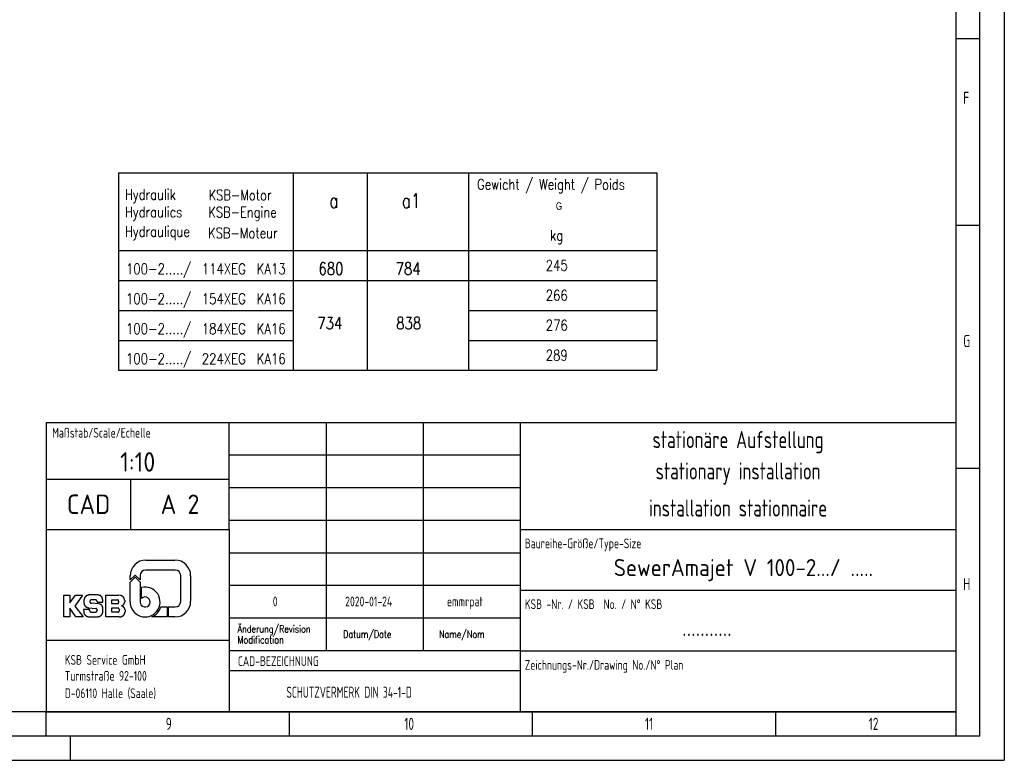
# Model space of a CAD drawing. Header units: millimetres. Extents: x 0 to 5940, y 0 to 4200.
# Tile 47 of 58: x 3915 to 5940, y 0 to 1523. Entities that reach past the tile are written whole.
import ezdxf
from ezdxf.enums import TextEntityAlignment as Align

# ---------------------------------------------------------------- set-up
doc = ezdxf.new("R2010")
doc.units = ezdxf.units.MM
doc.header["$LTSCALE"] = 50
doc.layers.get('0').update_dxf_attribs({"linetype": 'CONTINUOUS'})
for name, color, linetype in [('01-LINIE-025', 1, 'CONTINUOUS'), ('02-LINIE-035', 2, 'CONTINUOUS'), ('10-TEXT-025', 1, 'CONTINUOUS'), ('11-TEXT-035', 2, 'CONTINUOUS'), ('16-SCHRIFTFELDTXT-025', 1, 'CONTINUOUS'), ('KSB-BLATTRAND', 2, 'CONTINUOUS'), ('KSB-TEXT-025', 1, 'CONTINUOUS'), ('KSB-TEXT-035', 2, 'CONTINUOUS'), ('KSB-TEXT-050', 3, 'CONTINUOUS')]:
    doc.layers.add(name, color=color, linetype=linetype)
doc.layers.add('Level 4', color=7, linetype='CONTINUOUS', lineweight=0)
doc.styles.add('ACA_NORM', font='ROMANS.SHX')
doc.styles.add('ROMANS', font='romans', dxfattribs={"width": 0.8})
doc.styles.get("Standard").update_dxf_attribs({"font": 'ISOCP.SHX'})
doc.styles.add('Style-WORKING', font='WORKING.shx', dxfattribs={"width": 0.8})

# ---------------------------------------------------------------- blocks, each defined once
blk = doc.blocks.new('Rahmen_A2')
at = {"color": 1, "ltscale": 150}
for p, q in [((594, 420), (594, 0)), ((584, 410), (584, 5)), ((584, 10), (10, 10)), ((0, 0), (594, 0))]:
    blk.add_line(p, q, dxfattribs=at)
at = {"layer": 'KSB-BLATTRAND'}
for p, q in [((589, 5), (589, 415)), ((584, 148.5), (589, 148.5)), ((589, 110), (584, 110)), ((589, 60), (584, 60)), ((397, 5), (397, 10)), ((447, 5), (447, 10)), ((497, 5), (497, 10)), ((547, 5), (547, 10)), ((589, 5), (5, 5)), ((402, 0), (402, 5))]:
    blk.add_line(p, q, dxfattribs=at)
at = {"layer": 'KSB-BLATTRAND', "width": 0.75}
for s, p in [('F', (585.5625, 135)), ('G', (585.5625, 85)), ('H', (585.5625, 35)), ('9', (421.5625, 6.25)), ('10', (470.625, 6.25)), ('11', (520.125, 6.25)), ('12', (566.125, 6.25))]:
    blk.add_text(s, height=2.5, dxfattribs=at).set_placement(p)
blk = doc.blocks.new('A$Cf97495ae')
at = {"layer": 'KSB-TEXT-025'}
for p, q in [((168.9, 117), (228.6, 117)), ((146.8, 86.2), (136.5, 76)), ((136.5, 76), (136.5, 84.6)), ((136.5, 71.6), (146.8, 81.8)), ((157.1, 76), (146.8, 86.2)), ((146.8, 81.8), (157.1, 71.6)), ((157.1, 85.3), (157.1, 76)), ((229.3, 96.5), (168.3, 96.5)), ((240.5, 31.7), (240.5, 85.3)), ((261, 84.6), (261, 32.4)), ((136.5, 30.8), (136.5, 71.6)), ((157.1, 71.6), (157.1, 30.8)), ((160.2, 38.2), (160.2, 60.8)), ((0, 45), (12.2, 45)), ((0, 0), (0, 45)), ((12.2, 45), (12.2, 28.7)), ((12.2, 28.7), (23.9, 45)), ((38.4, 45), (22.9, 22.5)), ((23.9, 45), (38.4, 45)), ((71, 45.2), (51.6, 45.2)), ((86.9, 0), (86.9, 44.8)), ((86.9, 44.8), (112.7, 44.8)), ((117.2, 44.2), (112.7, 44.8)), ((22.9, 22.5), (39.9, 0)), ((41.4, 34.3), (41.4, 28.6)), ((53.5, 31.7), (53.5, 31.8)), ((65.1, 35.5), (56.8, 35.5)), ((71.2, 26.8), (56.9, 28)), ((68.5, 31.9), (68.5, 30.7)), ((68.5, 30.7), (80.2, 30.7)), ((75.1, 26.1), (71.2, 26.8)), ((80.2, 30.7), (80.1, 35.7)), ((99.1, 27.2), (99.1, 35.1)), ((99.1, 35.1), (110.4, 35.1)), ((110.4, 27.2), (99.1, 27.2)), ((112.9, 32.7), (112.9, 29.6)), ((119.1, 23.2), (119.2, 22.6)), ((125.3, 34.3), (125.3, 30.8)), ((199.7, 20.5), (212.5, 20.5)), ((212.5, 20.5), (212.5, 0)), ((215.6, 0), (215.6, 20.5)), ((215.6, 20.5), (229.3, 20.5)), ((12.2, 0), (0, 0)), ((24.9, 0), (12.2, 17.8)), ((12.2, 17.8), (12.2, 0)), ((39.9, 0), (24.9, 0)), ((53.1, 15.2), (40.9, 15.2)), ((40.9, 15.2), (41, 10.4)), ((50.5, 18.9), (66.3, 17.6)), ((50.6, 0.4), (70.3, 0.4)), ((53.1, 13.4), (53.1, 15.2)), ((56.5, 9.8), (65.1, 9.8)), ((68.5, 15.1), (68.5, 13.5)), ((80.5, 11.5), (80.4, 19.2)), ((113.9, 0), (86.9, 0)), ((99.1, 18.4), (111.4, 18.4)), ((99.1, 9.6), (99.1, 18.4)), ((111.4, 9.6), (99.1, 9.6)), ((113.9, 16), (113.9, 12.1)), ((113.9, 0), (117.5, 0.3)), ((126, 14.3), (126, 10.4)), ((212.5, 0), (181.5, 0)), ((228.6, 0), (215.6, 0))]:
    blk.add_line(p, q, dxfattribs=at)
for centre, radius, start, end in [((168.9, 84.6), 32.4, 90, 180), ((228.6, 84.6), 32.4, 0, 90), ((168.3, 85.3), 11.2, 90, 180), ((229.3, 85.3), 11.2, 0, 90), ((167.3, 30.8), 30.8, 180, 103.4339), ((167.3, 30.8), 10.3, 180, 134.1844), ((167.3, 30.8), 33.9, 294.7344, 342.377), ((228.6, 32.4), 32.4, 270, 0), ((229.3, 31.7), 11.2, 270, 0)]:
    blk.add_arc(centre, radius, start, end, dxfattribs=at)
for points, knots in [([(51.6, 45.2), (46.4, 43.4), (42.7, 39.5), (41.4, 34.3)], [0, 0, 0.33643, 0.669667, 1, 1]), ([(80.1, 35.7), (78.9, 40.2), (75.6, 43.7), (71, 45.2)], [0, 0, 0.330333, 0.66358, 1, 1]), ([(125.3, 34.3), (124.2, 38.7), (121.4, 42.2), (117.2, 44.2)], [0, 0, 0.330662, 0.663788, 1, 1]), ([(41.4, 28.6), (42.6, 24), (45.9, 20.5), (50.5, 18.9)], [0, 0, 0.330348, 0.663589, 1, 1]), ([(56.8, 35.5), (54.4, 34.3), (53.5, 31.8)], [0, 0, 0.503579, 1, 1]), ([(53.5, 31.7), (54.4, 29.2), (56.9, 28)], [0, 0, 0.496357, 1, 1]), ([(68.5, 31.9), (67.5, 34.3), (65.1, 35.5)], [0, 0, 0.496384, 1, 1]), ([(80.4, 19.2), (78.9, 23.5), (75.1, 26.1)], [0, 0, 0.496842, 1, 1]), ([(112.9, 32.7), (112.2, 34.4), (110.4, 35.1)], [0, 0, 0.496129, 1, 1]), ([(110.4, 27.2), (112.2, 27.9), (112.9, 29.6)], [0, 0, 0.503871, 1, 1]), ([(119.1, 23.2), (122.3, 24.7), (124.5, 27.5), (125.3, 30.8)], [0, 0, 0.336237, 0.669324, 1, 1]), ([(126, 14.3), (125.1, 18), (122.7, 21), (119.2, 22.6)], [0, 0, 0.330643, 0.663779, 1, 1]), ([(41, 10.4), (42.3, 5.6), (45.7, 2), (50.5, 0.4)], [0, 0, 0.330339, 0.663618, 1, 1]), ([(53.1, 13.4), (54.1, 11), (56.5, 9.8)], [0, 0, 0.496359, 1, 1]), ([(65.1, 9.8), (67.6, 11), (68.5, 13.5)], [0, 0, 0.503671, 1, 1]), ([(68.5, 15.1), (67.9, 16.8), (66.3, 17.6)], [0, 0, 0.496328, 1, 1]), ([(70.3, 0.4), (74.3, 1.5), (77.7, 4), (79.8, 7.5), (80.5, 11.5)], [0, 0, 0.252558, 0.503475, 0.752399, 1, 1]), ([(113.9, 16), (113.2, 17.7), (111.4, 18.4)], [0, 0, 0.496172, 1, 1]), ([(111.4, 9.6), (113.2, 10.3), (113.9, 12.1)], [0, 0, 0.503828, 1, 1]), ([(117.5, 0.3), (121.9, 2.2), (124.9, 5.8), (126, 10.4)], [0, 0, 0.336245, 0.669428, 1, 1])]:
    blk.add_open_spline(points, degree=1, knots=knots, dxfattribs=at)

msp = doc.modelspace()

# ---------------------------------------------------------------- linework, layer by layer
at = {"layer": '01-LINIE-025'}
for p, q in [((4118.6, 987), (4837.9, 987)), ((4837.9, 987), (5225.3, 987)), ((4118.6, 925.4), (4477.8, 925.4)), ((4837.9, 925.4), (5225.3, 925.4)), ((4118.6, 863.8), (4477.8, 863.8)), ((4837.9, 863.8), (5225.3, 863.8))]:
    msp.add_line(p, q, dxfattribs=at)
at = {"layer": '02-LINIE-035'}
for p, q in [((4118.6, 1208.6), (4118.6, 802.2)), ((4118.6, 1208.6), (5225.3, 1208.6)), ((4477.8, 1208.6), (4477.8, 802.2)), ((4629.8, 1208.6), (4629.8, 802.2)), ((4837.9, 1208.6), (4837.9, 802.2)), ((4837.9, 1208.6), (4837.9, 802.2)), ((4118.6, 1048.6), (5225.3, 1048.6)), ((4118.6, 802.2), (4837.9, 802.2)), ((4837.9, 802.2), (5225.3, 802.2))]:
    msp.add_line(p, q, dxfattribs=at)
at = {"layer": 'KSB-BLATTRAND'}
for p, q in [((3970, 695), (3970, 100)), ((3970, 695), (5840, 695)), ((3970, 695), (3970, 100)), ((4346, 475), (4346, 695)), ((4546, 225), (4546, 695)), ((4746, 225), (4746, 695)), ((4945, 100), (4945, 695)), ((4945, 627.9), (4346, 627.9)), ((3970, 578.5), (4346, 578.5)), ((4144, 475), (4144, 578.5)), ((4945, 560.7), (4346, 560.7)), ((4945, 493.6), (4346, 493.6)), ((3970, 475), (4346, 475)), ((4346, 475), (4346, 100)), ((4945, 475), (5840, 475)), ((4945, 426.4), (4346, 426.4)), ((4945, 359.3), (4346, 359.3)), ((4945, 350), (5840, 350)), ((4945, 292.1), (4346, 292.1)), ((3970, 247.4), (4346, 247.4)), ((4945, 225), (4346, 225)), ((4945, 225), (5840, 225)), ((4346, 184.8), (4945, 184.8))]:
    msp.add_line(p, q, dxfattribs=at)
at = {"layer": 'KSB-BLATTRAND', "color": 3}
msp.add_line((3970, 100), (5840, 100), dxfattribs=at)
at = {"layer": 'Level 4', "color": 2, "linetype": 'Continuous', "lineweight": -3}
msp.add_line((5225.3, 1208.6), (5225.3, 802.2), dxfattribs=at)

# ---------------------------------------------------------------- block references
at = {"layer": '01-LINIE-025'}
msp.add_blockref('A$Cf97495ae', (4005.9, 294.9), dxfattribs=at)
at = {"layer": 'KSB-BLATTRAND', "xscale": 10, "yscale": 10, "zscale": 10}
msp.add_blockref('Rahmen_A2', (0, 0), dxfattribs=at)

# ---------------------------------------------------------------- texts
at = {"layer": '02-LINIE-035', "style": 'ROMANS', "width": 0.8}
msp.add_text('Gewicht / Weight / Poids', height=21.599, dxfattribs=at).set_placement((4856, 1174.1))
at = {"layer": '10-TEXT-025', "style": 'ROMANS', "width": 0.8}
for s, height, p in [('100-2...../', 22, (4133.9, 999.9)), ('114XEG', 22, (4289.8, 999.9)), ('KA13', 22, (4402.7, 999.9)), ('680', 25, (4529.6, 998.8)), ('784', 25, (4688.3, 998.8)), ('245', 22, (4997.1, 1007.1)), ('100-2...../', 22, (4133.9, 938.3)), ('154XEG', 22, (4289.8, 938.3)), ('KA16', 22, (4402.7, 938.3)), ('266', 22, (4997.1, 945.5)), ('734', 25, (4527.2, 886.7)), ('838', 25, (4689.5, 886.7)), ('100-2...../', 22, (4133.9, 876.7)), ('184XEG', 22, (4289.8, 876.7)), ('KA16', 22, (4402.7, 876.7)), ('276', 22, (4997.1, 883.9)), ('100-2...../', 22, (4133.9, 815.1)), ('224XEG', 22, (4289.8, 815.1)), ('KA16', 22, (4402.7, 815.1)), ('289', 22, (4997.1, 822.3))]:
    msp.add_text(s, height=height, dxfattribs=at).set_placement(p)
at = {"layer": '11-TEXT-035', "style": 'ROMANS', "width": 0.8}
for s, height, p in [('Hydraulik', 21.6, (4131.9, 1152.9)), ('KSB-Motor', 21.6, (4303.7, 1152)), ('a', 28.9, (4552.1, 1136.7)), ('a1', 28.88, (4701, 1136.7)), ('Hydraulics', 21.6, (4131.9, 1117)), ('KSB-Engine', 21.6, (4303.2, 1116.6)), ('Hydraulique', 21.598, (4131.9, 1077.1)), ('KSB-Moteur', 21.6, (4302.8, 1073.8)), ('kg', 21.6, (5006.1, 1068.9))]:
    msp.add_text(s, height=height, dxfattribs=at).set_placement(p)
at = {"layer": '16-SCHRIFTFELDTXT-025', "style": 'ACA_NORM', "width": 0.8}
for s, p in [('Änderung/Revision', (4363.3, 262.6)), ('Datum/Date', (4580.4, 251.9)), ('Name/Nom', (4777.7, 251.9)), ('Modification', (4363.3, 240.5))]:
    msp.add_text(s, height=15, dxfattribs=at).set_placement(p)
at = {"layer": 'KSB-BLATTRAND', "color": 1}
for s, height, width, p in [('Maßstab/Scale/Echelle', 20, 0.8, (3982, 663.8)), ('Baureihe-Größe/Type-Size', 20, 0.8, (4954, 436.2)), ('0', 20, 0.8, (4435.8, 316.7)), ('2020-01-24', 20, 0.8, (4584.7, 316.7)), ('emmrpat', 20, 0.8, (4793.8, 316.7)), ('KSB -Nr. / KSB  No. / N° KSB', 20, 0.8, (4954, 311.2)), ('KSB Service GmbH ', 20, 0.8, (4008, 196.5)), ('CAD-BEZEICHNUNG', 20, 0.8, (4364, 194)), ('Zeichnungs-Nr./Drawing No./N° Plan', 20, 0.8, (4954, 186.2)), ('Turmstraße 92-100', 20, 0.8, (4008, 163.7)), ('D-06110 Halle (Saale)', 20, 0.8, (4008, 127.9)), ('SCHUTZVERMERK DIN 34-1-D', 22.68, 0.7, (4463.7, 128.7))]:
    msp.add_text(s, height=height, dxfattribs=dict(at, width=width)).set_placement(p)
at = {"layer": 'KSB-TEXT-035', "width": 0.8}
for s, p in [('stationäre Aufstellung', (5392.5, 654.5)), ('stationary installation', (5392.5, 589.9)), ('installation stationnaire', (5392.5, 519))]:
    msp.add_text(s, height=35, dxfattribs=at).set_placement(p, align=Align.MIDDLE)
at = {"layer": 'KSB-TEXT-035'}
for s, p in [('SewerAmajet V 100-2.../ .....', (5403.6, 391.2)), ('...........', (5328.5, 273.2))]:
    msp.add_text(s, height=35, dxfattribs=at).set_placement(p, align=Align.MIDDLE)
at = {"layer": 'KSB-TEXT-050'}
for s, p in [('1:10', (4158, 613.7)), ('CAD', (4057, 526.7)), ('A 2', (4245, 526.7))]:
    msp.add_text(s, height=40, dxfattribs=at).set_placement(p, align=Align.MIDDLE)
at = {"layer": 'Level 4', "color": 1, "linetype": 'Continuous', "lineweight": -3, "style": 'Style-WORKING', "width": 0.8}
msp.add_text('G', height=15.4, dxfattribs=at).set_placement((5017.9, 1132.4))

doc.saveas('drawing.dxf')
